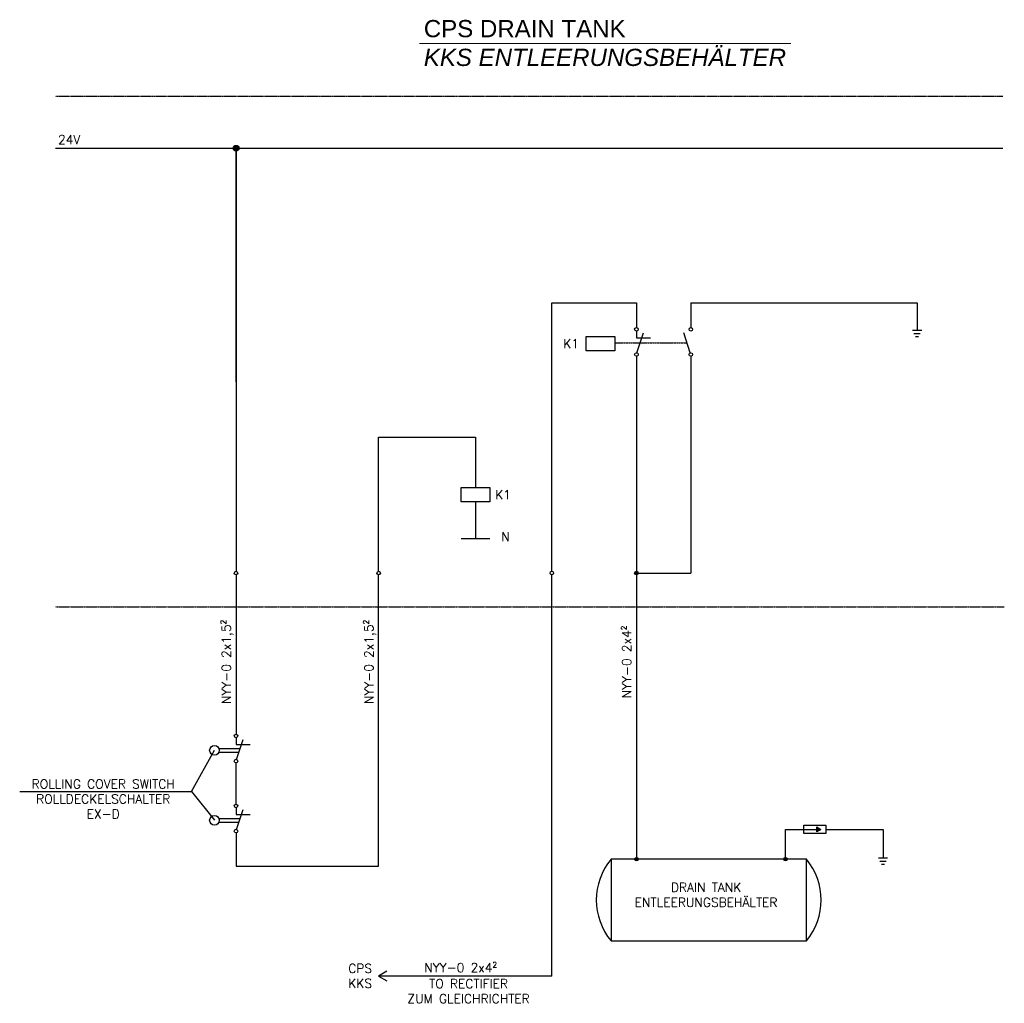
# Model space of a CAD drawing. Header units: millimetres. Extents: x 3957 to 44397, y -13363 to 1692.
# Tile 1 of 18: x 3957 to 8346, y -7818 to -3436. Entities that reach past the tile are written whole.
import ezdxf
from ezdxf.enums import TextEntityAlignment as Align

# ---------------------------------------------------------------- set-up
doc = ezdxf.new("R2010")
doc.units = ezdxf.units.MM
doc.header["$LTSCALE"] = 0.5
doc.header["$MEASUREMENT"] = 0
doc.linetypes.add('HIDDEN', pattern=[0.375, 0.25, -0.125])
doc.layers.get('0').update_dxf_attribs({"linetype": 'CONTINUOUS'})
doc.styles.add('LBB3.5M1000', font='isocp.shx', dxfattribs={"height": 3.5})
doc.styles.add('ROMANS', font='ROMANS', dxfattribs={"height": 0.2})

msp = doc.modelspace()

# ---------------------------------------------------------------- hatches: boundary and pattern name
at = {"linetype": 'Continuous'}
h = msp.add_hatch(color=256, dxfattribs=at)
edge = h.paths.add_edge_path()
edge.add_arc((4921, -4008.6), 12.8, 0, 360)
h = msp.add_hatch(color=256, dxfattribs=at)
h.dxf.hatch_style = 1
edge = h.paths.add_edge_path()
edge.add_arc((6706, -5901.2), 8, 0, 360)
at = {"linetype": 'Continuous', "ltscale": 150}
h = msp.add_hatch(color=256, dxfattribs=at)
h.dxf.hatch_style = 1
h.paths.add_polyline_path([(7528.7, -7043.3), (7510.1, -7054.1), (7510.1, -7032.6)])
at = {"linetype": 'Continuous'}
h = msp.add_hatch(color=256, dxfattribs=at)
h.dxf.hatch_style = 1
edge = h.paths.add_edge_path()
edge.add_arc((6706, -7176.2), 8, 0, 360)
at = {"ltscale": 150}
h = msp.add_hatch(color=256, dxfattribs=at)
h.dxf.hatch_style = 1
edge = h.paths.add_edge_path()
edge.add_arc((7370.7, -7176.2), 7.69, 180, 540, ccw=False)

# ---------------------------------------------------------------- linework, layer by layer
at = {"linetype": 'Continuous', "lineweight": 15}
msp.add_line((5738.7, -3541.6), (7394, -3541.6), dxfattribs=at)
at = {"linetype": 'HIDDEN'}
for p, q in [((4116.5, -3777.1), (8339.8, -3777.1)), ((4116.5, -6051.2), (8346.2, -6051.2))]:
    msp.add_line(p, q, dxfattribs=at)
at = {"linetype": 'Continuous'}
for p, q in [((4116.5, -4008.6), (8339.8, -4008.6)), ((6329, -5893.2), (6329, -4697)), ((6329, -4697), (6706, -4697)), ((6706, -4697), (6706, -4807.3)), ((6948.7, -4697), (6948.7, -4807.3)), ((6948.7, -4697), (7957.1, -4697)), ((6706, -4823.3), (6706, -4853.3)), ((6481.9, -4847.3), (6610, -4847.3)), ((6481.9, -4911.4), (6481.9, -4847.3)), ((6610, -4847.3), (6610, -4911.4)), ((6706, -4853.3), (6768.9, -4853.3)), ((6708.6, -4919.8), (6738.1, -4831.3)), ((6946.1, -4919.8), (6916.7, -4831.3)), ((6610, -4911.4), (6481.9, -4911.4)), ((6706, -4935.4), (6706, -5893.2)), ((6948.7, -4935.4), (6948.7, -5901.2)), ((5556.7, -5893.2), (5556.7, -5295.2)), ((5556.7, -5295.2), (5989.1, -5295.2)), ((5989.1, -5295.2), (5989.1, -5520.4)), ((5925, -5520.4), (6053.1, -5520.4)), ((5925, -5584.4), (5925, -5520.4)), ((6053.1, -5520.4), (6053.1, -5584.4)), ((6053.1, -5584.4), (5925, -5584.4)), ((5989.1, -5584.4), (5989.1, -5748.1)), ((6052.7, -5748.1), (5925.4, -5748.1)), ((5556.7, -7206.5), (5556.7, -5909.3)), ((6329, -7697), (6329, -5909.3)), ((6706, -5909.3), (6706, -7176.2)), ((6714, -5901.2), (6948.7, -5901.2)), ((4921, -6635.1), (4921, -6665)), ((4921, -6635.1), (4921, -6665)), ((4921, -6665), (4983.9, -6665)), ((4923.5, -6731.6), (4953, -6643.1)), ((4722.1, -6874.1), (4824.9, -6691.1)), ((4844.9, -6683.1), (4939.7, -6683.1)), ((4844.9, -6699.2), (4934.3, -6699.2)), ((3956.5, -6874.1), (4722.1, -6874.1)), ((4722.1, -6874.1), (4824.9, -7003)), ((4921, -6946.9), (4921, -6976.9)), ((4921, -6946.9), (4921, -6976.9)), ((4921, -6976.9), (4983.9, -6976.9)), ((4923.5, -7043.4), (4953, -6954.9)), ((4844.9, -6995), (4939.7, -6995)), ((4844.9, -7011), (4934.3, -7011)), ((4921, -7206.5), (5238.8, -7206.5)), ((5238.8, -7206.5), (5556.7, -7206.5)), ((6329, -7697), (5556.7, -7697))]:
    msp.add_line(p, q, dxfattribs=at)
at = {"color": 7, "linetype": 'Continuous'}
for p, q in [((4921, -5049.2), (4921, -4008.6)), ((4921, -4008.6), (4921, -5893.2)), ((4921, -5909.3), (4921, -6619.1)), ((4921, -6930.9), (4921, -6747.2)), ((4921, -7059), (4921, -7206.5))]:
    msp.add_line(p, q, dxfattribs=at)
at = {"linetype": 'Continuous', "ltscale": 150}
for p, q in [((7957.1, -4697), (7957.1, -4821)), ((7370.7, -7043.3), (7528.7, -7043.3)), ((7370.7, -7176.2), (7370.7, -7043.3)), ((7550.6, -7043.3), (7805.4, -7043.3)), ((7805.4, -7043.3), (7805.4, -7172)), ((5594, -7675.5), (5556.7, -7697)), ((5556.7, -7697), (5594, -7718.5))]:
    msp.add_line(p, q, dxfattribs=at)
at = {"color": 7, "linetype": 'Continuous', "ltscale": 150}
for p, q in [((7977.8, -4821), (7936.4, -4821)), ((7970.9, -4834.8), (7943.3, -4834.8)), ((7964, -4848.6), (7950.2, -4848.6)), ((7826.1, -7172), (7784.7, -7172)), ((7819.2, -7185.8), (7791.6, -7185.8)), ((7812.3, -7199.6), (7798.5, -7199.6))]:
    msp.add_line(p, q, dxfattribs=at)
at = {"linetype": 'HIDDEN', "ltscale": 0.25}
msp.add_line((6610, -4875.6), (6931.4, -4875.6), dxfattribs=at)
at = {"linetype": 'Continuous', "ltscale": 150}
for points in [[(7550.6, -7024.6), (7550.6, -7062.1), (7452.4, -7062.1), (7452.4, -7024.6)], [(7528.7, -7043.3), (7510.1, -7054.1), (7510.1, -7032.6)]]:
    msp.add_lwpolyline(points, close=True, dxfattribs=at)
at = {"linetype": 'Continuous'}
msp.add_lwpolyline([(6592.8, -7540.6), (7464.1, -7540.6), (7464.1, -7176.2), (6592.8, -7176.2)], close=True, dxfattribs=at)
at = {"color": 7, "linetype": 'Continuous'}
for centre, radius in [((4921, -4008.6), 12.8), ((6706, -4815.3), 8), ((6948.7, -4815.3), 8), ((6706, -4927.4), 8), ((6948.7, -4927.4), 8), ((4921, -5901.2), 8), ((5556.7, -5901.2), 8), ((6329, -5901.2), 8), ((6706, -5901.2), 8), ((4921, -6627.1), 8), ((4921, -6739.2), 8), ((4921, -6938.9), 8), ((4921, -7051), 8), ((6706, -7176.2), 8)]:
    msp.add_circle(centre, radius, dxfattribs=at)
at = {"linetype": 'Continuous'}
for centre in [(4824.9, -6691.1), (4824.9, -7003)]:
    msp.add_circle(centre, 21.5, dxfattribs=at)
at = {"color": 7, "linetype": 'Continuous', "ltscale": 150}
msp.add_circle((7370.7, -7176.2), 7.69, dxfattribs=at)
at = {"linetype": 'Continuous'}
for centre, start, end in [((6813.5, -7358.4), 140.4531, 219.5469), ((7243.5, -7358.4), 320.4531, 39.5469)]:
    msp.add_arc(centre, 286.2, start, end, dxfattribs=at)

# ---------------------------------------------------------------- texts
at = {"linetype": 'Continuous', "style": 'ROMANS'}
for s, height, p in [('24V', 40.02, (4177.2, -3989.7)), ('K1', 40.02, (6415, -4899.7)), ('K1', 40.02, (6111.4, -5572.7)), ('N', 40, (6122.3, -5758.6)), ('NYY-0 2x4²', 40.02, (5922.8, -7679.3))]:
    msp.add_text(s, height=height, dxfattribs=at).set_placement(p, align=Align.CENTER)
for s, height, p in [('NYY-0 2x1,5²', 40.025, (4897.6, -6297.5)), ('NYY-0 2x1,5²', 40.025, (5533.3, -6297.5)), ('NYY-0 2x4²', 40.02, (6682.7, -6297.5))]:
    msp.add_text(s, height=height, rotation=90, dxfattribs=at).set_placement(p, align=Align.CENTER)
at = {"insert": (5758.2, -3437.2), "char_height": 76.763, "attachment_point": 1, "style": 'LBB3.5M1000'}
msp.add_mtext_dynamic_manual_height_columns('{\\fArial|b0|i0|c0|p34;CPS DRAIN TANK\\P\\fArial|b0|i1|c0|p34;KKS ENTLEERUNGSBEHÄLTER}', width=1740.785, gutter_width=17.5, heights=[0], dxfattribs=at)
at = {"linetype": 'Continuous', "attachment_point": 2, "style": 'ROMANS'}
for s, insert, char_height, width in [('ROLLING COVER SWITCH\\PROLLDECKELSCHALTER\\PEX-D', (4329, -6821.3), 40.025, 794.683), ('DRAIN TANK\\PENTLEERUNGSBEHÄLTER', (7016.8, -7281.7), 40.025, 794.683), ('CPS\\PKKS', (5474.6, -7642.8), 40.02, 106.733), ('TO RECTIFIER \\PZUM GLEICHRICHTER', (5958, -7710.8), 40.025, 685.931)]:
    msp.add_mtext(s, dxfattribs=dict(at, insert=insert, char_height=char_height, width=width))

doc.saveas('drawing.dxf')
